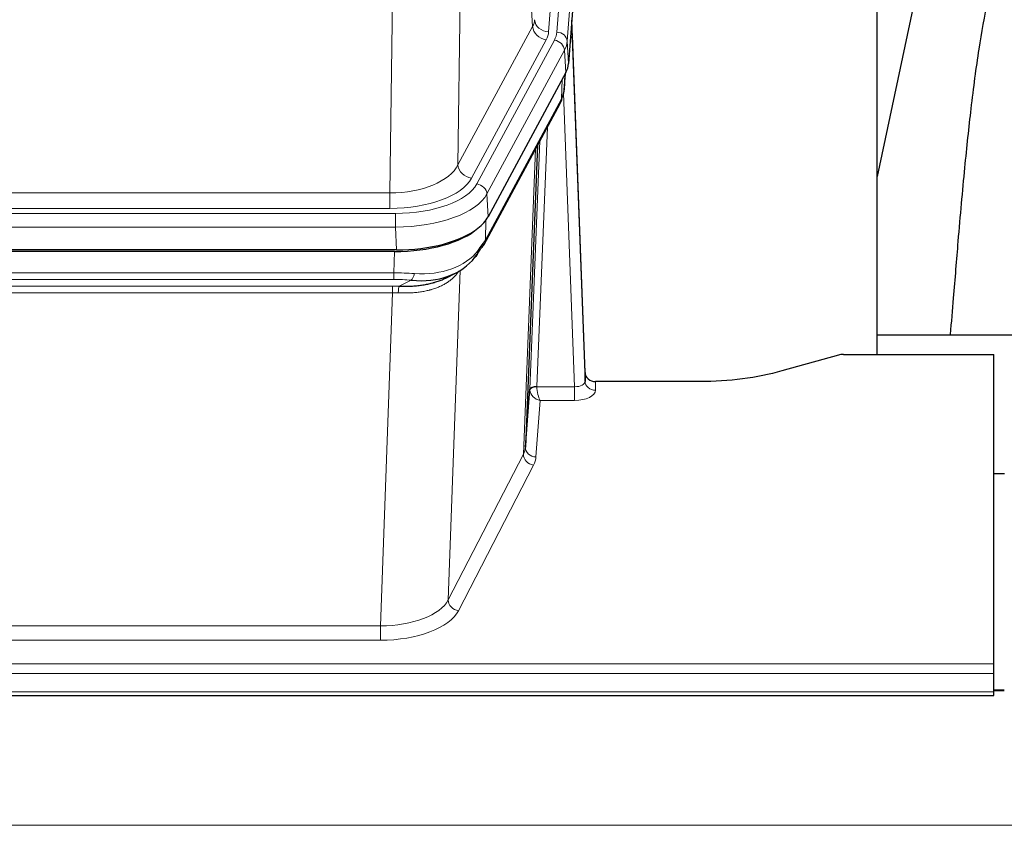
# Model space of a CAD drawing. Header units: inches. Extents: x 0 to 23760, y -13 to 16800.
# Tile 134 of 256: x 4380 to 4661, y 13866 to 14096. Entities that reach past the tile are written whole.
import ezdxf

# ---------------------------------------------------------------- set-up
doc = ezdxf.new("R2010")
doc.units = ezdxf.units.IN
doc.layers.add('1', color=7, linetype='Continuous', true_color=0xffffff)

msp = doc.modelspace()

# ---------------------------------------------------------------- linework, layer by layer
at = {"layer": '1', "color": 110, "linetype": 'Continuous', "lineweight": 13}
for p, q in [((4544.269, 14265.59), (4531.203, 14092.817)), ((4533.55, 14092.664), (4546.661, 14266.025)), ((4549.655, 14263.455), (4536.544, 14090.094)), ((4526.63, 14094.334), (4522.278, 14168.586)), ((4506.235, 14130.442), (4505.278, 14054.791)), ((4485.835, 14046.756), (4486.803, 14123.252)), ((4505.278, 14054.791), (4526.63, 14094.334)), ((4509.154, 14050.982), (4530.506, 14090.526)), ((4510.679, 14049.308), (4532.853, 14090.373)), ((4536.544, 14090.094), (4536.918, 14083.722)), ((4535.76, 14087.517), (4513.586, 14046.451)), ((4536.133, 14081.144), (4535.76, 14087.517)), ((4535.649, 14076.219), (4536.003, 14080.903)), ((4534.864, 14073.64), (4535.082, 14079.198)), ((4538.63, 13991.396), (4535.499, 14075.248)), ((4513.116, 14033.364), (4534.864, 14073.64)), ((4530.846, 14065.534), (4527.824, 13991.483)), ((4525.826, 13990.717), (4528.719, 14061.594)), ((4524.012, 13972.089), (4527.48, 14059.299)), ((4273.192, 14046.756), (4485.835, 14046.756)), ((4485.835, 14042.342), (4485.835, 14046.756)), ((4513.586, 14046.451), (4513.879, 14039.93)), ((4271.603, 14040.918), (4487.424, 14040.918)), ((4485.835, 14042.342), (4273.192, 14042.342)), ((4487.424, 14037.013), (4487.424, 14040.918)), ((4513.293, 14039), (4513.116, 14033.364)), ((4487.424, 14037.013), (4271.603, 14037.013)), ((4487.717, 14030.492), (4487.424, 14037.013)), ((4486.934, 14023.919), (4487.125, 14030.01)), ((4272.093, 14023.919), (4486.934, 14023.919)), ((4486.934, 14022.054), (4486.934, 14023.919)), ((4505.963, 14024.614), (4502.527, 13930.474)), ((4486.934, 14022.054), (4272.093, 14022.054)), ((4488.505, 14020.08), (4491.958, 14021.825)), ((4272.435, 14020.111), (4486.592, 14020.111)), ((4486.592, 14018.246), (4272.435, 14018.246)), ((4483.118, 13923.07), (4486.592, 14018.246)), ((4486.592, 14018.246), (4486.592, 14020.111)), ((4544.611, 13992.843), (4544.621, 13990.395)), ((4527.825, 13991.396), (4538.63, 13991.396)), ((4538.63, 13991.396), (4538.63, 13987.481)), ((4528.788, 13987.481), (4527.594, 13971.332)), ((4538.63, 13987.481), (4528.788, 13987.481)), ((4502.527, 13930.474), (4524.012, 13972.089)), ((4526.921, 13969.025), (4505.436, 13927.411)), ((4275.909, 13923.07), (4483.118, 13923.07)), ((4483.118, 13923.07), (4483.118, 13918.969)), ((4483.118, 13918.969), (4275.909, 13918.969)), ((4101.514, 13912.208), (4658.514, 13912.208)), ((4101.514, 13909.474), (4658.514, 13909.474)), ((4101.514, 13904.226), (4658.514, 13904.226)), ((4658.475, 13904.491), (4661.448, 13904.491)), ((2107.013, 13866.096), (6864.013, 13866.096))]:
    msp.add_line(p, q, dxfattribs=at)
at = {"layer": '1', "color": 2, "linetype": 'Continuous', "lineweight": 25}
for p, q in [((4550.036, 14257.175), (4536.918, 14083.722)), ((4625.174, 14000.61), (4625.174, 14189.411)), ((4643.697, 14139.33), (4625.174, 14051.436)), ((4541.612, 13995.465), (4537.854, 14096.103)), ((4537.934, 14091.71), (4541.623, 13992.928)), ((4536.133, 14081.144), (4513.879, 14039.93)), ((4535.642, 14076.106), (4536.005, 14080.908)), ((4535.819, 14080.563), (4535.649, 14076.219)), ((4535.642, 14076.106), (4535.649, 14076.219)), ((4512.757, 14032.034), (4534.504, 14072.31)), ((4528.026, 14060.31), (4524.598, 13974.099)), ((4487.717, 14030.492), (4271.31, 14030.492)), ((4487.125, 14030.01), (4271.902, 14030.01)), ((4501.822, 14022.446), (4504.616, 14023.858)), ((4625.176, 14006.183), (4697.173, 14006.183)), ((4614.057, 14000.415), (4597.893, 13995.884)), ((4615.556, 14000.61), (4658.514, 14000.61)), ((4658.514, 13912.208), (4658.514, 14000.61)), ((4541.623, 13992.928), (4541.612, 13995.465)), ((4574.514, 13992.843), (4544.611, 13992.843)), ((4524.598, 13974.099), (4525.826, 13990.717)), ((4658.514, 13966.645), (4661.514, 13966.645)), ((4658.514, 13909.474), (4658.514, 13912.208)), ((4658.514, 13904.226), (4658.514, 13909.474)), ((4101.514, 13903.211), (4658.514, 13903.211)), ((4661.448, 13904.717), (4658.475, 13904.717)), ((4658.514, 13903.211), (4658.514, 13904.226))]:
    msp.add_line(p, q, dxfattribs=at)
at = {"layer": '1', "color": 110, "linetype": 'Continuous', "lineweight": 13}
for centre, major_axis, ratio, start_param, end_param in [((4507.185, 14096.755), (-20.038, 0.241), 0.4621297, 2.903225, 3.1123764), ((4530.506, 14094.074), (3.52, -1.9), 0.8606628, 3.6289862, 5.1474227), ((4531.203, 14096.365), (3.989, -0.302), 0.8864705, 3.2608937, 4.7793301), ((4537.934, 14089.557), (-0.214, 6.443), 0.0117452, 5.0526437, 5.774114), ((4507.185, 14093.207), (-24.033, 0.005), 0.4611335, 2.8976848, 3.1068362), ((4509.532, 14093.055), (-24.033, 0.005), 0.4611335, 2.8976848, 3.1068362), ((4533.55, 14090.003), (2.991, -0.226), 0.8864705, 0.119301, 1.6377375), ((4534.936, 14091.618), (2.998, 0.112), 0.4302668, 5.7021495, 6.2671208), ((4532.853, 14087.712), (2.64, -1.425), 0.8606628, 0.4873936, 2.00583), ((4509.532, 14090.394), (27.028, 0.171), 0.4605352, 6.0362132, 6.2453646), ((4530.985, 14074.21), (3.52, -1.9), 0.8606628, 0.0000038, 0.4001271), ((4507.854, 14056.43), (27.538, 20.422), 0.1820485, 5.9117294, 5.9437096), ((4485.915, 14057.363), (20.002, 0.126), 0.5302672, 4.7050812, 6.0263936), ((4509.154, 14054.531), (-3.52, 1.9), 0.8606628, 0.4873936, 2.00583), ((4485.915, 14053.815), (24.002, 0.049), 0.477994, 4.708097, 6.0294094), ((4487.372, 14052.015), (-24.02, 0.03), 0.4619935, 1.5735185, 2.8978281), ((4510.679, 14046.647), (2.64, -1.425), 0.8606628, 0.4873936, 2.00583), ((4487.372, 14049.354), (27.018, 0.111), 0.4567867, 4.7124116, 6.0367213), ((4509.238, 14033.935), (3.52, -1.9), 0.8606628, 0.0000038, 0.4001271), ((4487.188, 14045.302), (-25.329, 12.681), 0.6929209, 2.1169098, 3.0007467), ((4486.285, 14016.485), (27.015, 0.091), 0.2751837, 1.3250001, 1.545831), ((4491.958, 14025.66), (-0.368, -3.983), 0.2964475, 0.3019504, 1.0888865), ((4486.285, 14012.65), (23.017, 0.318), 0.4083138, 1.3161001, 1.5369309), ((4485.803, 14010.299), (24.025, 0.387), 0.4081205, 1.4515093, 1.5313568), ((4485.803, 14006.463), (20.023, 0.877), 0.5868265, 1.4258227, 1.5056703), ((4488.505, 14016.245), (0.131, 3.998), 0.1099517, 0.2897867, 1.0584981), ((4538.618, 13993.019), (-3.004, 0.138), 0.5390598, 1.5996723, 3.1704686), ((4544.621, 13993.019), (-3, -0.013), 0.8746179, 0.0299147, 1.5670846), ((4528.824, 13990.59), (-2.996, 0.15), 0.8842152, 0.0089586, 0.104724), ((4527.824, 13990.622), (1.998, -0.082), 0.4302193, 1.5883537, 3.1255299), ((4527.825, 13990.535), (-1.996, -0.13), 0.4297663, 4.6843512, 6.2157251), ((4528.788, 13990.105), (-2.669, 1.608), 0.8008031, 0.5106166, 2.0203264), ((4528.824, 13991.451), (1.001, 0.011), 0.9036674, 3.0949666, 3.190732), ((4528.788, 13990.105), (-0.506, 2.997), 0.2740591, 1.0794715, 2.5891813), ((4538.618, 13990.395), (-6.003, 0.008), 0.4854373, 1.5734916, 3.1442879), ((4504.595, 13974.354), (20.016, 0.121), 0.4848834, 6.0350943, 6.2444185), ((4527.594, 13973.956), (2.992, -0.221), 0.8740585, 3.1714428, 4.7769181), ((4526.921, 13971.649), (2.666, -1.376), 0.8484453, 3.5215353, 5.1252561), ((4504.595, 13971.73), (23.014, 0.002), 0.4845187, 6.038018, 6.2473422), ((4483.112, 13932.744), (20.013, 0.104), 0.483363, 4.7101919, 6.0355739), ((4505.436, 13930.035), (2.666, -1.376), 0.8484453, 3.5215353, 5.1252561), ((4483.112, 13930.12), (-23.012, 0.004), 0.4845836, 1.5711584, 2.8965404)]:
    msp.add_ellipse(centre, major_axis=major_axis, ratio=ratio, start_param=start_param, end_param=end_param, dxfattribs=at)
at = {"layer": '1', "color": 2, "linetype": 'Continuous', "lineweight": 25}
for centre, major_axis, ratio, start_param, end_param in [((4509.897, 14084.161), (-27.037, 0.006), 0.4611335, 2.8976848, 3.1068362), ((4509.005, 14085.707), (-26.161, 11.46), 0.4493681, 3.1218709, 3.267222), ((4507.854, 14056.431), (27.174, 22.247), 0.2659539, 6.0029095, 6.0348898), ((4531.151, 14074.531), (3.584, -1.776), 0.8816114, 6.2824956, 6.6531678), ((4487.659, 14042.976), (-27.023, 0.034), 0.4619935, 2.6128783, 2.8978281), ((4487.099, 14042.485), (-27.01, 0.015), 0.4618579, 1.5720062, 2.656), ((4487.659, 14042.976), (-27.023, 0.034), 0.4619935, 1.5735185, 2.6128783), ((4486.285, 14016.485), (27.355, 20.182), 0.1876908, 5.6857719, 5.9066027), ((4509.238, 14033.935), (3.52, -1.9), 0.8606628, 5.9153676, 6.2831892), ((4488.981, 14013.622), (23.434, 19.972), 0.1471226, 5.6997031, 5.9205339), ((4507.461, 14031.253), (3.195, -2.407), 0.6715965, 6.033487, 6.820423), ((4487.188, 14045.302), (-23.359, 16.381), 0.7286412, 2.2260513, 3.1098882), ((4615.559, 13999.152), (-3, 0.002), 0.4856498, 4.7136997, 5.2369038), ((4544.61, 13995.556), (-3, 0.002), 0.9042699, 0.0343167, 1.5714866)]:
    msp.add_ellipse(centre, major_axis=major_axis, ratio=ratio, start_param=start_param, end_param=end_param, dxfattribs=at)
for points, knots in [([(4672.959, 14139.363), (4671.825, 14137.856), (4665.876, 14129.333), (4660.303, 14116.189), (4656.423, 14101.231), (4654.001, 14087.348), (4651.994, 14072.119), (4650.022, 14053.616), (4648.391, 14035.333), (4647.104, 14018.965), (4646.302, 14009.825), (4646.006, 14006.307)], [0, 0, 0, 0, 0.0321271, 0.1811391, 0.2945987, 0.4244837, 0.5723167, 0.6990076, 0.8399552, 0.939366, 1, 1, 1, 1]), ([(4488.505, 14020.08), (4489.023, 14020.071), (4489.538, 14020.069), (4490.564, 14020.081), (4491.074, 14020.096), (4491.708, 14020.125), (4491.835, 14020.132), (4492.088, 14020.146), (4492.214, 14020.154), (4492.591, 14020.179), (4492.84, 14020.198), (4493.582, 14020.262), (4494.069, 14020.314), (4495.028, 14020.439), (4495.5, 14020.512), (4496.428, 14020.678), (4496.885, 14020.771), (4497.558, 14020.928), (4497.781, 14020.983), (4498.112, 14021.07), (4498.222, 14021.099), (4498.386, 14021.145), (4498.44, 14021.16), (4498.549, 14021.191), (4499.035, 14021.332), (4499.504, 14021.486), (4500.309, 14021.777), (4501.007, 14022.056), (4501.662, 14022.365), (4501.943, 14022.507)], [0, 0, 0, 0, 0.1020877, 0.1020877, 0.2041754, 0.2041754, 0.2296973, 0.2296973, 0.2552192, 0.2552192, 0.3062631, 0.3062631, 0.4083508, 0.4083508, 0.5104385, 0.5104385, 0.6125262, 0.6125262, 0.66357, 0.66357, 0.6890919, 0.6890919, 0.7018529, 0.7018529, 0.7146139, 0.8167015, 0.8167015, 0.9187892, 1, 1, 1, 1]), ([(4597.893, 13995.884), (4594.36, 13994.893), (4590.558, 13994.129), (4582.675, 13993.104), (4578.594, 13992.843), (4574.514, 13992.843)], [0, 0, 0, 0, 0.5, 0.5, 1, 1, 1, 1])]:
    msp.add_open_spline(points, degree=3, knots=knots, dxfattribs=at)
msp.add_open_spline([(4534.504, 14072.31), (4534.625, 14072.533), (4534.735, 14072.755)], degree=2, dxfattribs=at)
at = {"layer": '1', "color": 110, "linetype": 'Continuous', "lineweight": 13}
msp.add_open_spline([(4505.565, 14024.488), (4505.41, 14024.236), (4505.238, 14023.987), (4504.862, 14023.497), (4504.659, 14023.256), (4504.221, 14022.785), (4503.987, 14022.554), (4503.487, 14022.104), (4503.221, 14021.885), (4502.799, 14021.566), (4502.654, 14021.461), (4502.431, 14021.307), (4502.356, 14021.256), (4502.203, 14021.155), (4502.126, 14021.105), (4501.738, 14020.859), (4501.415, 14020.671), (4500.745, 14020.316), (4500.051, 14019.979), (4499.31, 14019.682), (4498.544, 14019.405), (4498.15, 14019.276), (4497.692, 14019.143), (4497.641, 14019.128), (4497.538, 14019.099), (4497.487, 14019.085), (4497.332, 14019.042), (4497.021, 14018.959), (4496.706, 14018.883), (4496.071, 14018.739), (4495.64, 14018.654), (4494.766, 14018.506), (4494.322, 14018.443), (4493.42, 14018.337), (4492.963, 14018.294), (4492.266, 14018.245), (4492.031, 14018.231), (4491.678, 14018.214), (4491.559, 14018.208), (4491.321, 14018.199), (4491.202, 14018.195), (4490.606, 14018.179), (4490.126, 14018.175), (4489.161, 14018.184), (4488.675, 14018.197), (4488.186, 14018.217)], degree=3, knots=[0, 0, 0, 0, 0.0625, 0.0625, 0.125, 0.125, 0.1875, 0.1875, 0.25, 0.25, 0.28125, 0.28125, 0.296875, 0.296875, 0.3125, 0.3125, 0.375, 0.375, 0.4375, 0.5, 0.5, 0.5625, 0.5625, 0.5703125, 0.5703125, 0.578125, 0.578125, 0.59375, 0.625, 0.625, 0.6875, 0.6875, 0.75, 0.75, 0.8125, 0.8125, 0.84375, 0.84375, 0.859375, 0.859375, 0.875, 0.875, 0.9375, 0.9375, 1, 1, 1, 1], dxfattribs=at)

doc.saveas('drawing.dxf')
